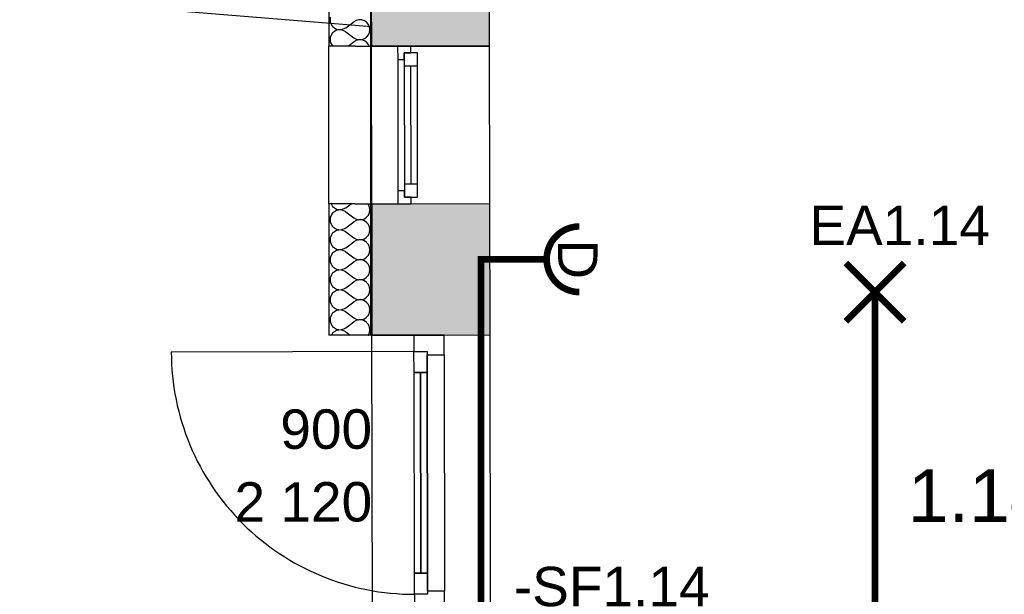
# Model space of a CAD drawing. Extents: x -12025 to 39812, y -28775 to 12.
# Tile 48 of 90: x 19994 to 23742, y -5901 to -3713. Entities that reach past the tile are written whole.
import ezdxf
from ezdxf.enums import TextEntityAlignment as Align

# ---------------------------------------------------------------- set-up
doc = ezdxf.new("R2010")
doc.units = 0
doc.header["$MEASUREMENT"] = 0
for name, color, linetype in [('OÚ Dukovany půdorys kóty 1NP', 7, 'Continuous'), ('OÚ Dukovany půdorys podklad 1NP', 7, 'Continuous'), ('OÚ Dukovany světla', 132, 'Continuous'), ('OÚ Dukovany zásuvky', 92, 'Continuous'), ('Zakladni', 7, 'Continuous')]:
    doc.layers.add(name, color=color, linetype=linetype)
doc.styles.add('Arial', font='txt')

# ---------------------------------------------------------------- blocks, each defined once
blk = doc.blocks.new('P_zarovkove_svitidlo (6)')
at = {"color": 0, "linetype": 'Continuous', "const_width": 25}
for points in [[(111, -111), (-111, 111)], [(-111, -111), (111, 111)]]:
    blk.add_lwpolyline(points, dxfattribs=at)
at = {"color": 0, "linetype": 'Continuous', "style": 'Arial'}
blk.add_text('EA1.14', height=150, dxfattribs=at).set_placement((-250, 178.9))
blk = doc.blocks.new('Jednopólový vypínač (13)')
at = {"color": 0, "linetype": 'Continuous', "const_width": 25}
for points in [[(0, 90.6, 0.414214), (-90.6, 0)], [(90.6, 0, 0.414214), (0, 90.6)], [(-90.6, 0, 0.414214), (0, -90.6)], [(0, -90.6, 0.414214), (90.6, 0)]]:
    blk.add_lwpolyline(points, format="xyb", dxfattribs=at)
for points in [[(284.9, -142.4), (77.7, -38.8)], [(284.9, -142.4), (259, -194.2)]]:
    blk.add_lwpolyline(points, dxfattribs=at)
at = {"color": 0, "linetype": 'Continuous', "style": 'Arial'}
blk.add_text('-SF1.14', height=150, dxfattribs=at).set_placement((0, 178.9))
blk = doc.blocks.new('Zásuvka (27)')
at = {"color": 0, "linetype": 'Continuous', "const_width": 25}
for points in [[(-125, 0, -0.414214), (0, 125)], [(0, -125, -0.414214), (-125, 0)]]:
    blk.add_lwpolyline(points, format="xyb", dxfattribs=at)
blk.add_lwpolyline([(-250, 0), (-125, 0)], dxfattribs=at)
at = {"color": 0, "linetype": 'Continuous', "style": 'Arial'}
blk.add_text('D', height=150, rotation=270, dxfattribs=at).set_placement((-81.4, 0), align=Align.CENTER)

msp = doc.modelspace()

# ---------------------------------------------------------------- linework, layer by layer
at = {"layer": 'OÚ Dukovany půdorys podklad 1NP', "color": 7, "linetype": 'Continuous'}
for p, q in [((21782.8, -3812.2), (21781.3, -3023.1)), ((21331.8, -3265.2), (21332.8, -3813)), ((21332.8, -3813), (21432.8, -3812.8)), ((21432.8, -3812.8), (21482.8, -3812.7)), ((21482.8, -3812.7), (21782.8, -3812.2)), ((21333.9, -4414), (21433.9, -4413.8)), ((21333.9, -4414), (21334.8, -4914)), ((21433.9, -4413.8), (21483.9, -4413.7)), ((21483.9, -4413.7), (21783.9, -4413.2)), ((21784.8, -4913.1), (21783.9, -4413.2))]:
    msp.add_line(p, q, dxfattribs=at)
at = {"layer": 'OÚ Dukovany půdorys podklad 1NP', "color": 1, "linetype": 'Continuous'}
for p, q in [((21170.9, -3253), (21170.9, -3814)), ((21330.9, -3814), (21330.9, -3265.1)), ((21270.9, -3814), (21170.9, -3814)), ((21270.9, -3814), (21170.9, -3814)), ((21170.9, -4414), (21170.9, -3814)), ((21270.9, -3814), (21330.9, -3814)), ((21270.9, -3814), (21330.9, -3814)), ((21330.9, -4414), (21330.9, -3814)), ((21332.8, -3813), (21332.8, -3814)), ((21782.8, -3813.2), (21332.8, -3814)), ((21332.8, -3814), (21432.8, -3813.8)), ((21333.9, -4414), (21332.8, -3814)), ((21432.8, -3813.8), (21482.8, -3813.7)), ((21432.8, -3813.8), (21482.8, -3813.7)), ((21432.8, -3813.8), (21432.9, -3863.8)), ((21482.8, -3813.7), (21782.8, -3813.2)), ((21482.8, -3838.7), (21482.8, -3813.7)), ((21782.8, -3813.2), (21782.8, -3812.2)), ((21783.9, -4413.2), (21782.8, -3813.2)), ((21457.8, -3838.8), (21482.8, -3838.7)), ((21507.8, -3838.7), (21457.8, -3838.8)), ((21457.9, -3863.8), (21457.8, -3838.8)), ((21457.8, -3838.8), (21457.9, -3888.8)), ((21507.9, -3888.7), (21507.8, -3838.7)), ((21432.9, -3863.8), (21457.9, -3863.8)), ((21432.9, -3863.8), (21433.8, -4363.8)), ((21457.9, -3888.8), (21507.9, -3888.7)), ((21457.9, -3888.8), (21458.7, -4338.8)), ((21483.7, -4338.7), (21482.9, -3888.7)), ((21508.7, -4338.7), (21507.9, -3888.7)), ((21508.7, -4338.7), (21507.9, -3888.7)), ((21508.7, -4338.7), (21458.7, -4338.8)), ((21458.7, -4338.8), (21458.8, -4388.8)), ((21508.8, -4388.7), (21508.7, -4338.7)), ((21458.8, -4363.8), (21433.8, -4363.8)), ((21433.8, -4363.8), (21433.9, -4413.8)), ((21458.8, -4388.8), (21458.8, -4363.8)), ((21270.9, -4414), (21170.9, -4414)), ((21170.9, -4414), (21170.9, -4914)), ((21270.9, -4414), (21170.9, -4414)), ((21270.9, -4414), (21330.9, -4414)), ((21270.9, -4414), (21330.9, -4414)), ((21330.9, -4914), (21330.9, -4414)), ((21333.9, -4414), (21433.9, -4413.8)), ((21433.9, -4413.8), (21483.9, -4413.7)), ((21433.9, -4413.8), (21483.9, -4413.7)), ((21483.8, -4388.7), (21458.8, -4388.8)), ((21458.8, -4388.8), (21508.8, -4388.7)), ((21483.9, -4413.7), (21483.8, -4388.7)), ((21483.9, -4413.7), (21783.9, -4413.2)), ((21510.9, -4914), (21170.9, -4914)), ((21510.9, -4914), (21170.9, -4914)), ((21510.9, -4914), (21330.9, -4914)), ((21510.9, -4914), (21330.9, -4914)), ((21334.8, -4914), (21494.8, -4913.7)), ((21334.8, -4914), (21494.8, -4913.7)), ((21336.7, -5964), (21334.8, -4914)), ((21494.8, -4913.7), (21609.8, -4913.5)), ((21609.8, -4913.5), (21494.8, -4913.7)), ((21494.8, -4913.7), (21609.8, -4913.5)), ((21494.8, -4913.7), (21609.8, -4913.5)), ((21494.8, -4913.7), (21494.9, -4976.7)), ((21609.8, -4913.5), (21784.8, -4913.1)), ((21609.8, -4913.5), (21784.8, -4913.1)), ((21609.9, -4988.5), (21609.8, -4913.5)), ((21786.7, -5963.1), (21784.8, -4913.1)), ((21494.9, -4976.7), (20570.9, -4978.4)), ((21494.9, -4976.7), (21544.9, -4976.6)), ((21494.9, -4976.7), (21544.9, -4976.6)), ((21495, -5056.7), (21494.9, -4976.7)), ((21544.9, -4976.6), (21544.9, -4988.6)), ((21544.9, -4976.6), (21545, -5056.6)), ((21544.9, -4988.6), (21609.9, -4988.5)), ((21546.6, -5888.6), (21544.9, -4988.6)), ((21609.9, -4988.5), (21611.6, -5888.5)), ((21545, -5056.6), (21495, -5056.7)), ((21521.4, -5820.6), (21520, -5056.6)), ((21520, -5056.6), (21545, -5056.6)), ((21521.4, -5820.6), (21520, -5056.6)), ((21545, -5056.6), (21546.4, -5820.6)), ((21496.4, -5820.7), (21546.4, -5820.6)), ((21496.6, -5900.7), (21496.4, -5820.7)), ((21546.4, -5820.6), (21521.4, -5820.6)), ((21546.4, -5820.6), (21546.6, -5900.6)), ((21546.6, -5900.6), (21496.6, -5900.7)), ((21546.6, -5900.6), (21496.6, -5900.7)), ((21496.6, -5900.7), (21496.7, -5963.7)), ((21611.6, -5888.5), (21546.6, -5888.6)), ((21546.6, -5888.6), (21546.6, -5900.6)), ((21611.7, -5963.5), (21611.6, -5888.5))]:
    msp.add_line(p, q, dxfattribs=at)
at = {"layer": 'OÚ Dukovany půdorys podklad 1NP', "color": 21, "linetype": 'Continuous'}
for p, q in [((21175.8, -3703.4), (21175.8, -3722)), ((21175.8, -3722), (21184.6, -3738.3)), ((21184.6, -3738.3), (21200, -3748.6)), ((21218.5, -3750.3), (21235.6, -3743.2)), ((21235.6, -3743.2), (21266.1, -3720.3)), ((21275.3, -3715.2), (21266.1, -3720.3)), ((21285.5, -3712.8), (21275.3, -3715.2)), ((21296, -3713.4), (21285.5, -3712.8)), ((21306, -3716.7), (21296, -3713.4)), ((21314.7, -3722.7), (21306, -3716.7)), ((21321.4, -3730.8), (21314.7, -3722.7)), ((21325.6, -3740.4), (21321.4, -3730.8)), ((21327, -3750.8), (21325.6, -3740.4)), ((21184.6, -3763.2), (21175.8, -3779.6)), ((21175.8, -3779.6), (21175.8, -3798.2)), ((21200, -3753), (21184.6, -3763.2)), ((21200, -3748.6), (21218.5, -3750.3)), ((21218.5, -3751.2), (21200, -3753)), ((21235.6, -3758.4), (21218.5, -3751.2)), ((21235.6, -3758.4), (21266.1, -3781.3)), ((21266.1, -3781.3), (21275.3, -3786.3)), ((21296, -3788.2), (21306, -3784.9)), ((21306, -3784.9), (21314.7, -3778.9)), ((21314.7, -3778.9), (21321.4, -3770.8)), ((21321.4, -3770.8), (21325.6, -3761.2)), ((21325.6, -3761.2), (21327, -3750.8)), ((21175.8, -3798.2), (21184.3, -3814)), ((21242.8, -3814), (21266.1, -3796.5)), ((21275.3, -3791.4), (21266.1, -3796.5)), ((21275.3, -3786.3), (21285.5, -3788.7)), ((21285.5, -3789), (21275.3, -3791.4)), ((21285.5, -3788.7), (21296, -3788.2)), ((21296, -3789.5), (21285.5, -3789)), ((21306, -3792.9), (21296, -3789.5)), ((21314.7, -3798.9), (21306, -3792.9)), ((21321.4, -3806.9), (21314.7, -3798.9)), ((21324.5, -3814), (21321.4, -3806.9)), ((21179.2, -4414), (21184.6, -4424)), ((21235.6, -4428.9), (21255.5, -4414)), ((21321.4, -4416.5), (21319.3, -4414)), ((21325.6, -4426.1), (21321.4, -4416.5)), ((21184.6, -4449), (21175.8, -4465.3)), ((21184.6, -4424), (21200, -4434.3)), ((21200, -4438.7), (21184.6, -4449)), ((21200, -4434.3), (21218.5, -4436.1)), ((21218.5, -4436.9), (21200, -4438.7)), ((21218.5, -4436.1), (21235.6, -4428.9)), ((21235.6, -4444.1), (21218.5, -4436.9)), ((21235.6, -4444.1), (21266.1, -4467)), ((21314.7, -4464.6), (21321.4, -4456.5)), ((21321.4, -4456.5), (21325.6, -4446.9)), ((21327, -4436.5), (21325.6, -4426.1)), ((21325.6, -4446.9), (21327, -4436.5)), ((21175.8, -4465.3), (21175.8, -4483.9)), ((21175.8, -4483.9), (21184.6, -4500.2)), ((21235.6, -4505.1), (21266.1, -4482.2)), ((21266.1, -4467), (21275.3, -4472.1)), ((21275.3, -4477.1), (21266.1, -4482.2)), ((21275.3, -4472.1), (21285.5, -4474.4)), ((21285.5, -4474.7), (21275.3, -4477.1)), ((21285.5, -4474.4), (21296, -4473.9)), ((21296, -4475.3), (21285.5, -4474.7)), ((21296, -4473.9), (21306, -4470.6)), ((21306, -4478.6), (21296, -4475.3)), ((21306, -4470.6), (21314.7, -4464.6)), ((21314.7, -4484.6), (21306, -4478.6)), ((21321.4, -4492.7), (21314.7, -4484.6)), ((21325.6, -4502.3), (21321.4, -4492.7)), ((21184.6, -4525.1), (21175.8, -4541.5)), ((21184.6, -4500.2), (21200, -4510.5)), ((21200, -4514.9), (21184.6, -4525.1)), ((21200, -4510.5), (21218.5, -4512.3)), ((21218.5, -4513.1), (21200, -4514.9)), ((21218.5, -4512.3), (21235.6, -4505.1)), ((21235.6, -4520.3), (21218.5, -4513.1)), ((21235.6, -4520.3), (21266.1, -4543.2)), ((21314.7, -4540.8), (21321.4, -4532.7)), ((21321.4, -4532.7), (21325.6, -4523.1)), ((21327, -4512.7), (21325.6, -4502.3)), ((21325.6, -4523.1), (21327, -4512.7)), ((21175.8, -4541.5), (21175.8, -4560.1)), ((21175.8, -4560.1), (21184.6, -4576.4)), ((21235.6, -4581.3), (21266.1, -4558.4)), ((21266.1, -4543.2), (21275.3, -4548.2)), ((21275.3, -4553.3), (21266.1, -4558.4)), ((21275.3, -4548.2), (21285.5, -4550.6)), ((21285.5, -4550.9), (21275.3, -4553.3)), ((21285.5, -4550.6), (21296, -4550.1)), ((21296, -4551.4), (21285.5, -4550.9)), ((21296, -4550.1), (21306, -4546.8)), ((21306, -4554.8), (21296, -4551.4)), ((21306, -4546.8), (21314.7, -4540.8)), ((21314.7, -4560.8), (21306, -4554.8)), ((21321.4, -4568.9), (21314.7, -4560.8)), ((21325.6, -4578.5), (21321.4, -4568.9)), ((21184.6, -4601.3), (21175.8, -4617.7)), ((21184.6, -4576.4), (21200, -4586.7)), ((21200, -4591.1), (21184.6, -4601.3)), ((21200, -4586.7), (21218.5, -4588.4)), ((21218.5, -4589.3), (21200, -4591.1)), ((21218.5, -4588.4), (21235.6, -4581.3)), ((21235.6, -4596.5), (21218.5, -4589.3)), ((21235.6, -4596.5), (21266.1, -4619.4)), ((21314.7, -4617), (21321.4, -4608.9)), ((21321.4, -4608.9), (21325.6, -4599.3)), ((21327, -4588.9), (21325.6, -4578.5)), ((21325.6, -4599.3), (21327, -4588.9)), ((21175.8, -4617.7), (21175.8, -4636.3)), ((21175.8, -4636.3), (21184.6, -4652.6)), ((21235.6, -4657.4), (21266.1, -4634.6)), ((21266.1, -4619.4), (21275.3, -4624.4)), ((21275.3, -4629.5), (21266.1, -4634.6)), ((21275.3, -4624.4), (21285.5, -4626.8)), ((21285.5, -4627.1), (21275.3, -4629.5)), ((21285.5, -4626.8), (21296, -4626.3)), ((21296, -4627.6), (21285.5, -4627.1)), ((21296, -4626.3), (21306, -4623)), ((21306, -4631), (21296, -4627.6)), ((21306, -4623), (21314.7, -4617)), ((21314.7, -4636.9), (21306, -4631)), ((21321.4, -4645), (21314.7, -4636.9)), ((21325.6, -4654.7), (21321.4, -4645)), ((21184.6, -4677.5), (21175.8, -4693.9)), ((21184.6, -4652.6), (21200, -4662.9)), ((21200, -4667.3), (21184.6, -4677.5)), ((21200, -4662.9), (21218.5, -4664.6)), ((21218.5, -4665.5), (21200, -4667.3)), ((21218.5, -4664.6), (21235.6, -4657.4)), ((21235.6, -4672.7), (21218.5, -4665.5)), ((21235.6, -4672.7), (21266.1, -4695.5)), ((21314.7, -4693.2), (21321.4, -4685.1)), ((21321.4, -4685.1), (21325.6, -4675.5)), ((21327, -4665.1), (21325.6, -4654.7)), ((21325.6, -4675.5), (21327, -4665.1)), ((21175.8, -4693.9), (21175.8, -4712.4)), ((21175.8, -4712.4), (21184.6, -4728.8)), ((21235.6, -4733.6), (21266.1, -4710.8)), ((21266.1, -4695.5), (21275.3, -4700.6)), ((21275.3, -4705.7), (21266.1, -4710.8)), ((21275.3, -4700.6), (21285.5, -4703)), ((21285.5, -4703.3), (21275.3, -4705.7)), ((21285.5, -4703), (21296, -4702.5)), ((21296, -4703.8), (21285.5, -4703.3)), ((21296, -4702.5), (21306, -4699.1)), ((21306, -4707.2), (21296, -4703.8)), ((21306, -4699.1), (21314.7, -4693.2)), ((21314.7, -4713.1), (21306, -4707.2)), ((21321.4, -4721.2), (21314.7, -4713.1)), ((21325.6, -4730.8), (21321.4, -4721.2)), ((21184.6, -4753.7), (21175.8, -4770.1)), ((21184.6, -4728.8), (21200, -4739.1)), ((21200, -4743.4), (21184.6, -4753.7)), ((21200, -4739.1), (21218.5, -4740.8)), ((21218.5, -4741.7), (21200, -4743.4)), ((21218.5, -4740.8), (21235.6, -4733.6)), ((21235.6, -4748.9), (21218.5, -4741.7)), ((21235.6, -4748.9), (21266.1, -4771.7)), ((21321.4, -4761.3), (21325.6, -4751.7)), ((21327, -4741.3), (21325.6, -4730.8)), ((21325.6, -4751.7), (21327, -4741.3)), ((21175.8, -4770.1), (21175.8, -4788.6)), ((21175.8, -4788.6), (21184.6, -4805)), ((21235.6, -4809.8), (21266.1, -4787)), ((21266.1, -4771.7), (21275.3, -4776.8)), ((21275.3, -4781.9), (21266.1, -4787)), ((21275.3, -4776.8), (21285.5, -4779.2)), ((21285.5, -4779.5), (21275.3, -4781.9)), ((21285.5, -4779.2), (21296, -4778.7)), ((21296, -4780), (21285.5, -4779.5)), ((21296, -4778.7), (21306, -4775.3)), ((21306, -4783.4), (21296, -4780)), ((21306, -4775.3), (21314.7, -4769.4)), ((21314.7, -4789.3), (21306, -4783.4)), ((21314.7, -4769.4), (21321.4, -4761.3)), ((21321.4, -4797.4), (21314.7, -4789.3)), ((21325.6, -4807), (21321.4, -4797.4)), ((21184.6, -4829.9), (21175.8, -4846.3)), ((21184.6, -4805), (21200, -4815.3)), ((21200, -4819.6), (21184.6, -4829.9)), ((21200, -4815.3), (21218.5, -4817)), ((21218.5, -4817.9), (21200, -4819.6)), ((21218.5, -4817), (21235.6, -4809.8)), ((21235.6, -4825.1), (21218.5, -4817.9)), ((21235.6, -4825.1), (21266.1, -4847.9)), ((21321.4, -4837.5), (21325.6, -4827.9)), ((21327, -4817.4), (21325.6, -4807)), ((21325.6, -4827.9), (21327, -4817.4)), ((21175.8, -4846.3), (21175.8, -4864.8)), ((21175.8, -4864.8), (21184.6, -4881.2)), ((21235.6, -4886), (21266.1, -4863.2)), ((21266.1, -4847.9), (21275.3, -4853)), ((21275.3, -4858.1), (21266.1, -4863.2)), ((21275.3, -4853), (21285.5, -4855.4)), ((21285.5, -4855.7), (21275.3, -4858.1)), ((21285.5, -4855.4), (21296, -4854.9)), ((21296, -4856.2), (21285.5, -4855.7)), ((21296, -4854.9), (21306, -4851.5)), ((21306, -4859.6), (21296, -4856.2)), ((21306, -4851.5), (21314.7, -4845.6)), ((21314.7, -4865.5), (21306, -4859.6)), ((21314.7, -4845.6), (21321.4, -4837.5)), ((21321.4, -4873.6), (21314.7, -4865.5)), ((21184.6, -4906.1), (21180.4, -4914)), ((21184.6, -4881.2), (21200, -4891.5)), ((21200, -4895.8), (21184.6, -4906.1)), ((21200, -4891.5), (21218.5, -4893.2)), ((21218.5, -4894.1), (21200, -4895.8)), ((21218.5, -4893.2), (21235.6, -4886)), ((21235.6, -4901.3), (21218.5, -4894.1)), ((21235.6, -4901.3), (21252.6, -4914)), ((21325.6, -4883.2), (21321.4, -4873.6)), ((21321.4, -4913.7), (21325.6, -4904.1)), ((21327, -4893.6), (21325.6, -4883.2)), ((21325.6, -4904.1), (21327, -4893.6)), ((21321.1, -4914), (21321.4, -4913.7))]:
    msp.add_line(p, q, dxfattribs=at)
at = {"layer": 'OÚ Dukovany půdorys podklad 1NP', "color": 7, "linetype": 'Continuous'}
msp.add_lwpolyline([(21332.6, -3739.8), (19581.5, -3596.7), (19098.9, -3315.1), (17218.5, -3184.4), (16896.7, -3053.7), (11339, -2588.9)], dxfattribs=at)
at = {"layer": 'OÚ Dukovany půdorys podklad 1NP', "color": 1, "linetype": 'Continuous'}
msp.add_lwpolyline([(21496.4, -5820.7), (21495, -5056.7), (21520, -5056.6), (21521.4, -5820.6)], close=True, dxfattribs=at)
msp.add_arc((21494.9, -4976.7), 924, -179.895, -89.895, dxfattribs=at)
at = {"layer": 'OÚ Dukovany půdorys podklad 1NP', "color": 254, "linetype": 'Continuous'}
for points in [[(21331.2, -2984.1), (21332.8, -3813), (21781.3, -3023.1), (21782.8, -3812.2)], [(21783.9, -4413.2), (21333.9, -4414), (21784.8, -4913.1), (21334.8, -4914)]]:
    msp.add_solid(points, dxfattribs=at)
at = {"layer": 'OÚ Dukovany půdorys podklad 1NP', "color": 9, "linetype": 'Continuous'}
msp.add_solid([(21332.8, -3813), (21332.8, -3814), (21782.8, -3812.2), (21782.8, -3813.2)], dxfattribs=at)
at = {"layer": 'OÚ Dukovany světla', "linetype": 'Continuous', "const_width": 25}
msp.add_lwpolyline([(21965.6, -6125), (23250, -6125), (23250, -5437.5), (23250, -4750)], dxfattribs=at)
at = {"layer": 'OÚ Dukovany zásuvky', "linetype": 'Continuous', "const_width": 25}
msp.add_lwpolyline([(21875, -4625), (21750, -4625), (21750, -10000), (22750, -10000)], dxfattribs=at)

# ---------------------------------------------------------------- block references
at = {"layer": 'OÚ Dukovany světla', "linetype": 'Continuous'}
for name, p in [('P_zarovkove_svitidlo (6)', (23250, -4750)), ('Jednopólový vypínač (13)', (21875, -6125))]:
    msp.add_blockref(name, p, dxfattribs=at)
at = {"layer": 'OÚ Dukovany zásuvky', "linetype": 'Continuous'}
msp.add_blockref('Zásuvka (27)', (22125, -4625), dxfattribs=at)

# ---------------------------------------------------------------- texts
at = {"layer": 'OÚ Dukovany půdorys kóty 1NP', "color": 154, "linetype": 'Continuous', "style": 'Arial'}
for s, p in [('900', (21335.7, -5346.4)), ('2\xa0120', (21336, -5623.3))]:
    msp.add_text(s, height=150, rotation=0.105, dxfattribs=at).set_placement(p, align=Align.RIGHT)
at = {"layer": 'Zakladni', "color": 7, "linetype": 'Continuous', "style": 'Arial'}
msp.add_text('1.14', height=200, dxfattribs=at).set_placement((23375, -5625))

doc.saveas('drawing.dxf')
